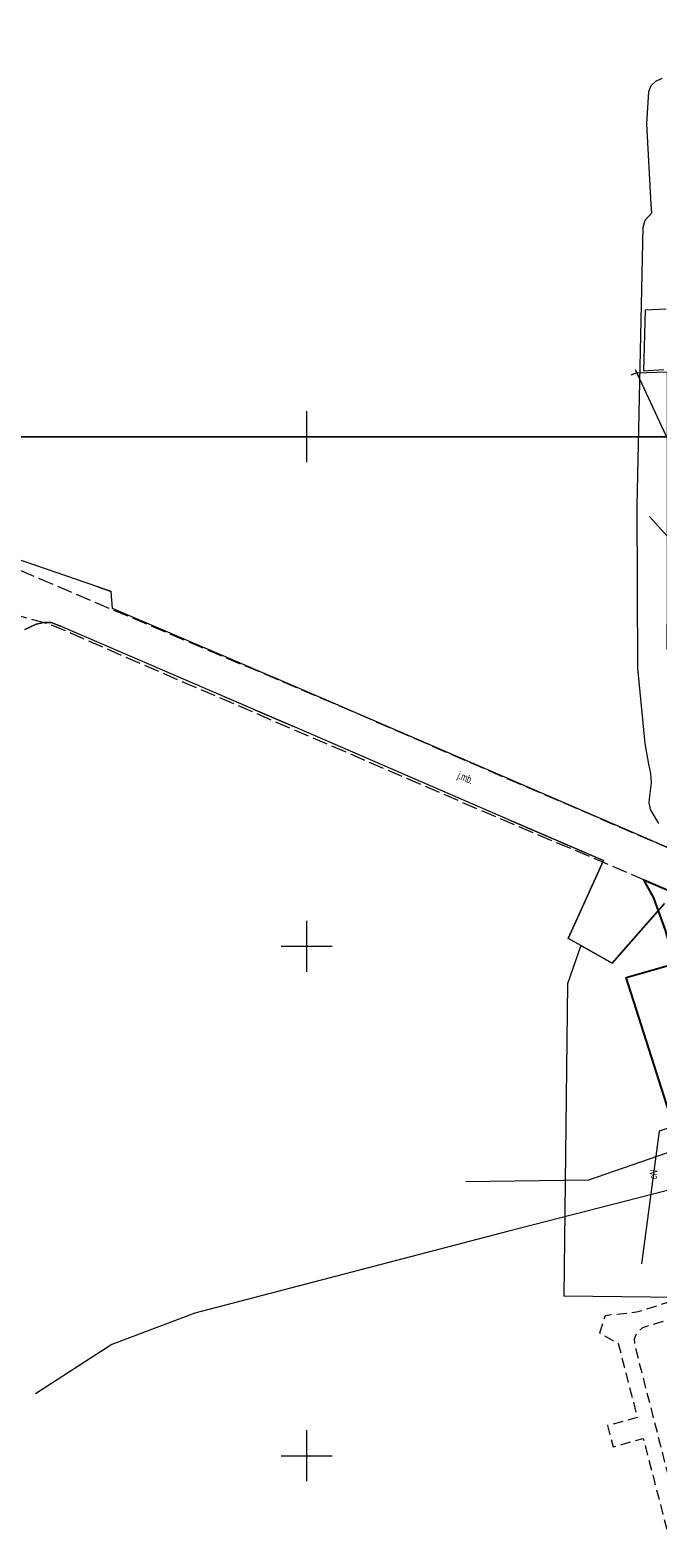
# Model space of a CAD drawing. Header units: metres. Extents: x 7575234 to 29552328, y 2827892 to 11288514.
# Tile 35 of 50: x 7581723 to 7581784, y 5648392 to 5648540. Entities that reach past the tile are written whole.
import ezdxf
from ezdxf.enums import TextEntityAlignment as Align

# ---------------------------------------------------------------- set-up
doc = ezdxf.new("R2010")
doc.units = ezdxf.units.M
for name, pattern in [('1.5_0.5', [2, 1.5, -0.5]), ('219-500', [0]), ('egug-500', [0]), ('mz1.0_0.5', [1.5, 1, -0.5])]:
    doc.linetypes.add(name, pattern=pattern)
for name, color, linetype in [('218-kontur użytku gruntowego', 7, 'Continuous'), ('219-działka ewidencyjna', 7, 'Continuous'), ('chodnik (powierzchnia)', 7, 'Continuous'), ('jezdnia', 7, 'Continuous'), ('jezdnia-Atr17', 7, 'Continuous'), ('krawężnik (linia)', 7, 'Continuous'), ('plac (powierzchnia)', 7, 'Continuous'), ('przewód elektroenergetyczny (linia)', 7, 'Continuous'), ('przewód elektroenergetyczny (linia)-Atr1', 7, 'Continuous'), ('przewód elektroenergetyczny podziemny', 7, 'Continuous'), ('przewód gazowy (linia)', 7, 'Continuous'), ('przewód kanalizacyjny (linia)', 7, 'Continuous'), ('przewód wodociągowy (linia)', 7, 'Continuous'), ('Wstawianie ramki sekcyjnej z opisem', 7, 'Continuous')]:
    doc.layers.add(name, color=color, linetype=linetype)
doc.styles.get("Standard").update_dxf_attribs({"font": 'ARIALN.TTF'})

msp = doc.modelspace()

# ---------------------------------------------------------------- linework, layer by layer
at = {"layer": '218-kontur użytku gruntowego', "color": 3, "linetype": 'egug-500', "lineweight": 18, "flags": 128}
for points in [[(7581783.22, 5648512.42), (7581783.05, 5648506.45)], [(7581785.28, 5648512.53), (7581783.22, 5648512.42)], [(7581783.05, 5648506.45), (7581785.06, 5648506.59)], [(7581729.48, 5648485.28), (7581716.13, 5648489.85)], [(7581730.8, 5648484.82), (7581729.48, 5648485.28)], [(7581730.93, 5648483.14), (7581730.8, 5648484.82)], [(7581749.76, 5648475.09), (7581730.93, 5648483.14)], [(7581723.44, 5648481.62), (7581722.32, 5648481.07)], [(7581724.18, 5648481.78), (7581723.44, 5648481.62)], [(7581724.92, 5648481.77), (7581724.18, 5648481.78)], [(7581725.83, 5648481.41), (7581724.92, 5648481.77)], [(7581744.76, 5648473.26), (7581725.83, 5648481.41)], [(7581790.87, 5648457.33), (7581749.76, 5648475.09)], [(7581748.63, 5648471.6), (7581744.76, 5648473.26)], [(7581770.01, 5648462.34), (7581748.63, 5648471.6)], [(7581779.13, 5648458.4), (7581770.01, 5648462.34)], [(7581775.68, 5648450.75), (7581779.13, 5648458.4)], [(7581785.13, 5648454.2), (7581780, 5648448.35)], [(7581776.9, 5648450.07), (7581775.68, 5648450.75)], [(7581780, 5648448.35), (7581776.9, 5648450.07)]]:
    msp.add_lwpolyline(points, dxfattribs=at)
at = {"layer": '219-działka ewidencyjna', "color": 3, "linetype": '219-500', "lineweight": 18, "flags": 128}
for points in [[(7581783.22, 5648512.42), (7581783.05, 5648506.45)], [(7581785.28, 5648512.53), (7581783.22, 5648512.42)], [(7581783.05, 5648506.45), (7581785.06, 5648506.59)], [(7581729.48, 5648485.28), (7581716.13, 5648489.85)], [(7581729.48, 5648485.28), (7581730.8, 5648484.82)], [(7581730.93, 5648483.14), (7581730.8, 5648484.82)], [(7581749.76, 5648475.09), (7581730.93, 5648483.14)], [(7581722.32, 5648481.07), (7581723.44, 5648481.62)], [(7581723.44, 5648481.62), (7581724.18, 5648481.78)], [(7581724.18, 5648481.78), (7581724.92, 5648481.77)], [(7581724.92, 5648481.77), (7581725.83, 5648481.41)], [(7581744.76, 5648473.26), (7581725.83, 5648481.41)], [(7581790.87, 5648457.33), (7581749.76, 5648475.09)], [(7581744.76, 5648473.26), (7581748.63, 5648471.6)], [(7581770.01, 5648462.34), (7581748.63, 5648471.6)], [(7581770.01, 5648462.34), (7581779.13, 5648458.4)], [(7581779.13, 5648458.4), (7581775.68, 5648450.75)], [(7581780, 5648448.35), (7581785.13, 5648454.2)], [(7581776.9, 5648450.07), (7581775.61, 5648446.31)], [(7581776.9, 5648450.07), (7581775.68, 5648450.75)], [(7581776.9, 5648450.07), (7581780, 5648448.35)], [(7581775.61, 5648446.31), (7581775.24, 5648415.67)], [(7581786.63, 5648415.53), (7581775.24, 5648415.67)]]:
    msp.add_lwpolyline(points, dxfattribs=at)
at = {"layer": 'chodnik (powierzchnia)', "color": 7, "linetype": 'mz1.0_0.5', "lineweight": 18, "flags": 128}
msp.add_lwpolyline([(7581796.69, 5648416.63), (7581809.44, 5648420.4), (7581809.02, 5648421.83), (7581795.78, 5648418.15), (7581794.69, 5648417.91), (7581782.39, 5648414.07), (7581779.29, 5648413.74), (7581778.75, 5648412.04), (7581780.59, 5648411.02), (7581782.45, 5648403.75), (7581779.53, 5648402.96), (7581780.09, 5648400.87), (7581783.04, 5648401.7), (7581787.13, 5648385.88), (7581784.38, 5648385.1), (7581784.91, 5648383.17), (7581787.59, 5648383.81), (7581791.14, 5648370.82), (7581788.45, 5648370.13), (7581789.06, 5648367.89), (7581791.72, 5648368.62), (7581793.11, 5648369.03), (7581804.64, 5648372.39), (7581805.17, 5648372.99), (7581805.41, 5648373.75), (7581805.3, 5648374.54), (7581801.66, 5648388.14), (7581801.24, 5648388.7), (7581800.65, 5648389.09), (7581799.96, 5648389.24), (7581799.26, 5648389.14), (7581788.53, 5648386.23), (7581782.25, 5648410.76), (7581782.19, 5648411.47), (7581782.46, 5648412.12), (7581782.99, 5648412.59)], close=True, dxfattribs=at)
at = {"layer": 'jezdnia', "color": 7, "linetype": '1.5_0.5', "lineweight": 18, "flags": 128}
msp.add_lwpolyline([(7581635.7, 5648502.7), (7581637.32, 5648501.46), (7581639.47, 5648501), (7581670.96, 5648498.21), (7581680.58, 5648496.25), (7581690.05, 5648494.33), (7581711.62, 5648489.62), (7581720.85, 5648487.31), (7581750.44, 5648474.78), (7581753.46, 5648473.49), (7581767.41, 5648467.44), (7581790.61, 5648457.45), (7581791.98, 5648457.26), (7581792.98, 5648457.75), (7581793.31, 5648458.63), (7581793.04, 5648461.99), (7581791.96, 5648473.85), (7581791.95, 5648475.74), (7581793.06, 5648476.05), (7581794.21, 5648476.03), (7581795.24, 5648475.96), (7581796.26, 5648476.16), (7581797.2, 5648476.61), (7581798.06, 5648477.19), (7581798.71, 5648478.34), (7581799.97, 5648478.35), (7581801.78, 5648478.27), (7581803.7, 5648478.52), (7581804.76, 5648474.12), (7581802.79, 5648473.18), (7581805.48, 5648458.3), (7581806.05, 5648455.15), (7581806.22, 5648454.46), (7581806.99, 5648452.1), (7581808.3, 5648449.18), (7581814.57, 5648435.1), (7581815.88, 5648432.04), (7581816.2, 5648431.54), (7581817.04, 5648431.05), (7581820.38, 5648420.78), (7581813.49, 5648421.21), (7581813.21, 5648423.01), (7581806.12, 5648443.28), (7581805.38, 5648444.99), (7581804.6, 5648446.13), (7581804.29, 5648446.5), (7581802.91, 5648447.75), (7581801.3, 5648448.69), (7581797.86, 5648450.26), (7581795.09, 5648451.37), (7581783.1, 5648456.51), (7581779.07, 5648458.24), (7581770.53, 5648461.85), (7581734.09, 5648477.55), (7581730.26, 5648479.22), (7581726.83, 5648480.73), (7581724.67, 5648481.61), (7581705.05, 5648487.05), (7581679.85, 5648492.35), (7581668.69, 5648494.43), (7581652.14, 5648495.95), (7581644.74, 5648496.58), (7581644.13, 5648496.63), (7581641.45, 5648496.85), (7581638.95, 5648497.08), (7581637.87, 5648496.74), (7581636.92, 5648496.11), (7581636.18, 5648495.24)], close=True, dxfattribs=at)
at = {"layer": 'krawężnik (linia)', "color": 7, "linetype": 'Continuous', "lineweight": 25, "flags": 128}
msp.add_lwpolyline([(7581783.1, 5648456.51), (7581795.09, 5648451.37), (7581793.3, 5648450.47), (7581792.71, 5648450.1), (7581792.24, 5648449.53), (7581791.91, 5648448.88), (7581791.83, 5648447.57), (7581791.88, 5648447.15), (7581792.67, 5648445.29), (7581797.32, 5648446.74), (7581805.03, 5648422.78), (7581795.4, 5648419.5), (7581793.4, 5648425.68), (7581788.6, 5648424.3), (7581781.35, 5648446.92), (7581786.17, 5648448.3), (7581785.24, 5648451.59), (7581784.41, 5648453.83), (7581784.07, 5648454.74)], close=True, dxfattribs=at)
at = {"layer": 'plac (powierzchnia)', "color": 7, "linetype": '1.5_0.5', "lineweight": 18, "flags": 128}
msp.add_lwpolyline([(7581795.09, 5648451.37), (7581793.3, 5648450.47), (7581792.71, 5648450.1), (7581792.24, 5648449.53), (7581791.91, 5648448.88), (7581791.83, 5648447.57), (7581791.88, 5648447.15), (7581792.67, 5648445.29), (7581797.32, 5648446.74), (7581805.03, 5648422.78), (7581795.4, 5648419.5), (7581793.4, 5648425.68), (7581788.6, 5648424.3), (7581781.35, 5648446.92), (7581786.17, 5648448.3), (7581785.24, 5648451.59), (7581784.41, 5648453.83), (7581784.07, 5648454.74), (7581783.1, 5648456.51)], close=True, dxfattribs=at)
at = {"layer": 'przewód elektroenergetyczny (linia)', "color": 1, "linetype": 'Continuous', "lineweight": 18, "flags": 128}
for points in [[(7581784.58, 5648462.04), (7581783.74, 5648463.43), (7581783.63, 5648464.07), (7581783.69, 5648464.71), (7581783.84, 5648466.02), (7581783.8, 5648466.95), (7581783.59, 5648467.86), (7581783.23, 5648469.9), (7581782.5, 5648477.3), (7581782.45, 5648493.17), (7581783.03, 5648520.58), (7581783.22, 5648521.25), (7581783.87, 5648521.98), (7581783.82, 5648522.78), (7581783.39, 5648530.71), (7581783.58, 5648533.87), (7581783.81, 5648534.47), (7581784.27, 5648534.91), (7581784.9, 5648535.19)], [(7581801.09, 5648437.24), (7581784.6, 5648431.85), (7581782.86, 5648418.84)]]:
    msp.add_lwpolyline(points, dxfattribs=at)
at = {"layer": 'przewód elektroenergetyczny podziemny', "color": 1, "linetype": 'Continuous', "lineweight": 18, "flags": 128}
msp.add_lwpolyline([(7581821.87, 5648421.42), (7581782.28, 5648506.58)], dxfattribs=at)
at = {"layer": 'przewód gazowy (linia)', "color": 40, "linetype": 'Continuous', "lineweight": 18, "flags": 128}
msp.add_lwpolyline([(7581807.63, 5648418.78), (7581804.3, 5648430.87), (7581769.72, 5648421.99), (7581739.01, 5648413.99), (7581730.88, 5648410.9), (7581723.38, 5648406.07)], dxfattribs=at)
at = {"layer": 'przewód kanalizacyjny (linia)', "color": 34, "linetype": 'Continuous', "lineweight": 18, "flags": 128}
msp.add_lwpolyline([(7581783.66, 5648492.18), (7581799.07, 5648475.02), (7581814.09, 5648457.88)], dxfattribs=at)
at = {"layer": 'przewód wodociągowy (linia)', "color": 5, "linetype": 'Continuous', "lineweight": 18, "flags": 128}
for points in [[(7581781.86, 5648506.08), (7581782.39, 5648506.28), (7581785.39, 5648506.36), (7581785.39, 5648500.59), (7581785.39, 5648499.47), (7581785.39, 5648484.04), (7581785.35, 5648479.24), (7581787.81, 5648473.66), (7581789.2, 5648470.51), (7581792.44, 5648463.17), (7581795.7, 5648455.61), (7581799.44, 5648446.6), (7581802.87, 5648438.36), (7581803.87, 5648436.08), (7581801.82, 5648435.36), (7581802.07, 5648434.5), (7581802.24, 5648433.82), (7581805.78, 5648419.6), (7581808.01, 5648410.66), (7581809.76, 5648403.64), (7581813.31, 5648389.37), (7581815.82, 5648379.46), (7581818.59, 5648368.21), (7581821.72, 5648355.56)], [(7581801.82, 5648435.36), (7581800.94, 5648435.07), (7581797.15, 5648433.77), (7581777.66, 5648427.03), (7581765.61, 5648426.88)]]:
    msp.add_lwpolyline(points, dxfattribs=at)
at = {"layer": 'Wstawianie ramki sekcyjnej z opisem', "color": 7, "linetype": 'Continuous', "lineweight": 13, "flags": 128}
for points in [[(7581600, 5648500), (7582000, 5648500), (7582000, 5648750), (7581600, 5648750)], [(7581600, 5648250), (7582000, 5648250), (7582000, 5648500), (7581600, 5648500)]]:
    msp.add_lwpolyline(points, close=True, dxfattribs=at)
for points in [[(7581750, 5648500), (7581750, 5648502.5)], [(7581747.5, 5648500), (7581752.5, 5648500)], [(7581747.5, 5648500), (7581752.5, 5648500)], [(7581750, 5648497.5), (7581750, 5648500)], [(7581750, 5648447.5), (7581750, 5648452.5)], [(7581747.5, 5648450), (7581752.5, 5648450)], [(7581750, 5648397.5), (7581750, 5648402.5)], [(7581747.5, 5648400), (7581752.5, 5648400)]]:
    msp.add_lwpolyline(points, dxfattribs=at)

# ---------------------------------------------------------------- texts
at = {"layer": 'jezdnia-Atr17', "color": 7, "width": 0.667}
msp.add_text('j.mb.', height=0.75, rotation=336.554, dxfattribs=at).set_placement((7581764.74, 5648466.5))
at = {"layer": 'przewód elektroenergetyczny (linia)-Atr1', "color": 1, "width": 0.667}
msp.add_text('eN', height=0.75, rotation=82.382, dxfattribs=at).set_placement((7581783.97, 5648427.15), align=Align.MIDDLE_LEFT)

doc.saveas('drawing.dxf')
